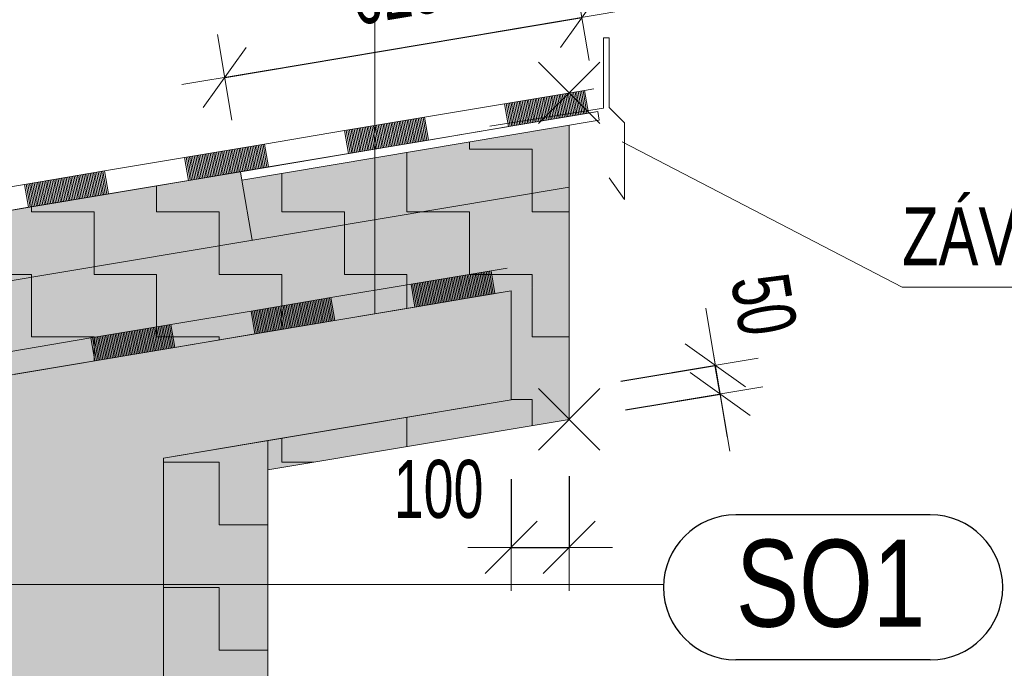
# Model space of a CAD drawing. Header units: millimetres. Extents: x 29003 to 60673, y -60985 to 17010.
# Tile 29 of 128: x 39508 to 41207, y -31027 to -29909. Entities that reach past the tile are written whole.
import ezdxf

# ---------------------------------------------------------------- set-up
doc = ezdxf.new("R2010")
doc.units = ezdxf.units.MM
doc.header["$PDMODE"] = 65
for name, color, linetype, lineweight in [('XR$1$ŘEZY_1', 7, 'Continuous', 25), ('XR$2$ŘEZY - KOTY_ TEXTY_1', 7, 'Continuous', 25), ('XR$3$ŘEZY - FILING_1', 7, 'Continuous', 25)]:
    doc.layers.add(name, color=color, linetype=linetype, lineweight=lineweight)
doc.styles.add('ARIAL', font='ARIAL.TTF')
doc.styles.add('ARIALNARROW', font='ARIALN.TTF')
doc.dimstyles.new('DIMSTYLE_4', dxfattribs={"dimtxt": 100, "dimasz": 150, "dimexe": 0, "dimexo": 0, "dimgap": 50, "dimtad": 2, "dimdec": 0, "dimrnd": 5, "dimzin": 12, "dimdsep": 46, "dimtxsty": 'ARIALNARROW', "dimblk1": 'ALL_ML_STRICH', "dimblk2": 'ALL_ML_STRICH', "dimsah": 1, "dimcen": 0, "dimclrd": 6, "dimclre": 6, "dimclrt": 6, "dimadec": 0, "dimazin": 0, "dimtfac": 1, "dimtdec": 0, "dimtix": 1, "dimtmove": 2, "dimatfit": 3, "dimfxl": 0, "dimtzin": 0, "dimlwd": 0, "dimlwe": 13, "dimarcsym": 0})
doc.dimstyles.new('DIMSTYLE_5', dxfattribs={"dimtxt": 100, "dimasz": 150, "dimexe": 0, "dimexo": 0, "dimgap": 50, "dimtad": 2, "dimdec": 0, "dimrnd": 5, "dimzin": 12, "dimdsep": 46, "dimtxsty": 'ARIALNARROW', "dimblk1": 'ALL_ML_STRICH', "dimblk2": 'ALL_ML_STRICH', "dimsah": 1, "dimcen": 0, "dimclrd": 6, "dimclre": 6, "dimclrt": 6, "dimadec": 0, "dimazin": 0, "dimtfac": 1, "dimtdec": 0, "dimtix": 1, "dimtmove": 2, "dimatfit": 3, "dimfxl": 0, "dimtvp": 1.2, "dimtzin": 0, "dimlwd": 0, "dimlwe": 13, "dimarcsym": 0})
pattern_1 = [(0, (216, 216), (108, 108), [108, -108]), (90, (216, 216), (-108, 108), [108, -108])]

# ---------------------------------------------------------------- blocks, each defined once
blk = doc.blocks.new('VZOROVÁ ČÁRA_17')
at = {"layer": 'XR$1$ŘEZY_1', "color": 7, "linetype": 'Continuous', "lineweight": 13}
for p, q in [((40183.1, -30364.8), (40321.2, -30341.7)), ((40183.1, -30364.8), (40321.2, -30341.7)), ((40183.1, -30364.8), (40321.2, -30341.7)), ((40183.1, -30364.8), (40321.2, -30341.7)), ((40183.1, -30364.8), (40321.2, -30341.7)), ((40296.3, -30345.8), (40303, -30385.3)), ((40299.1, -30345.4), (40305.7, -30384.8)), ((40301.9, -30344.9), (40308.5, -30384.4)), ((40304.6, -30344.4), (40311.2, -30383.9)), ((40307.4, -30344), (40314, -30383.4)), ((40310.1, -30343.5), (40316.8, -30383)), ((40312.9, -30343.1), (40319.5, -30382.5)), ((40315.7, -30342.6), (40322.3, -30382)), ((40318.4, -30342.1), (40325, -30381.6)), ((40321.2, -30341.7), (40349.3, -30337)), ((40321.2, -30341.7), (40349.3, -30337)), ((40321.2, -30341.7), (40327.8, -30381.1)), ((40194.2, -30363), (40200.8, -30402.4)), ((40196.9, -30362.5), (40203.5, -30402)), ((40199.7, -30362.1), (40206.3, -30401.5)), ((40202.4, -30361.6), (40209.1, -30401)), ((40205.2, -30361.1), (40211.8, -30400.6)), ((40208, -30360.7), (40214.6, -30400.1)), ((40210.7, -30360.2), (40217.3, -30399.6)), ((40213.5, -30359.7), (40220.1, -30399.2)), ((40216.3, -30359.3), (40222.9, -30398.7)), ((40219, -30358.8), (40225.6, -30398.3)), ((40221.8, -30358.3), (40228.4, -30397.8)), ((40224.5, -30357.9), (40231.2, -30397.3)), ((40227.3, -30357.4), (40233.9, -30396.9)), ((40230.1, -30357), (40236.7, -30396.4)), ((40232.8, -30356.5), (40239.4, -30395.9)), ((40235.6, -30356), (40242.2, -30395.5)), ((40238.3, -30355.6), (40245, -30395)), ((40241.1, -30355.1), (40247.7, -30394.6)), ((40243.9, -30354.6), (40250.5, -30394.1)), ((40246.6, -30354.2), (40253.2, -30393.6)), ((40249.4, -30353.7), (40256, -30393.2)), ((40252.2, -30353.3), (40258.8, -30392.7)), ((40254.9, -30352.8), (40261.5, -30392.2)), ((40257.7, -30352.3), (40264.3, -30391.8)), ((40260.4, -30351.9), (40267.1, -30391.3)), ((40263.2, -30351.4), (40269.8, -30390.8)), ((40266, -30350.9), (40272.6, -30390.4)), ((40268.7, -30350.5), (40275.3, -30389.9)), ((40271.5, -30350), (40278.1, -30389.5)), ((40274.2, -30349.5), (40280.9, -30389)), ((40277, -30349.1), (40283.6, -30388.5)), ((40279.8, -30348.6), (40286.4, -30388.1)), ((40282.5, -30348.2), (40289.1, -30387.6)), ((40285.3, -30347.7), (40291.9, -30387.1)), ((40288, -30347.2), (40294.7, -30386.7)), ((40290.8, -30346.8), (40297.4, -30386.2)), ((40293.6, -30346.3), (40300.2, -30385.7)), ((40183.1, -30364.8), (40189.7, -30404.3)), ((40185.9, -30364.4), (40192.5, -30403.8)), ((40188.6, -30363.9), (40195.3, -30403.4)), ((40191.4, -30363.4), (40198, -30402.9)), ((40327.8, -30381.1), (40355.9, -30376.4)), ((39907, -30411.2), (40045, -30388)), ((39907, -30411.2), (40045, -30388)), ((39907, -30411.2), (40045, -30388)), ((39907, -30411.2), (40045, -30388)), ((39907, -30411.2), (40045, -30388)), ((39992.6, -30396.8), (39999.2, -30436.3)), ((39995.3, -30396.3), (40002, -30435.8)), ((39998.1, -30395.9), (40004.7, -30435.3)), ((40000.9, -30395.4), (40007.5, -30434.9)), ((40003.6, -30394.9), (40010.2, -30434.4)), ((40006.4, -30394.5), (40013, -30433.9)), ((40009.1, -30394), (40015.8, -30433.5)), ((40011.9, -30393.6), (40018.5, -30433)), ((40014.7, -30393.1), (40021.3, -30432.5)), ((40017.4, -30392.6), (40024.1, -30432.1)), ((40020.2, -30392.2), (40026.8, -30431.6)), ((40023, -30391.7), (40029.6, -30431.2)), ((40025.7, -30391.2), (40032.3, -30430.7)), ((40028.5, -30390.8), (40035.1, -30430.2)), ((40031.2, -30390.3), (40037.9, -30429.8)), ((40034, -30389.9), (40040.6, -30429.3)), ((40036.8, -30389.4), (40043.4, -30428.8)), ((40039.5, -30388.9), (40046.1, -30428.4)), ((40042.3, -30388.5), (40048.9, -30427.9)), ((40045, -30388), (40051.7, -30427.4)), ((40189.7, -30404.3), (40327.8, -30381.1)), ((39907, -30411.2), (39913.6, -30450.6)), ((39909.7, -30410.7), (39916.4, -30450.2)), ((39912.5, -30410.2), (39919.1, -30449.7)), ((39915.3, -30409.8), (39921.9, -30449.2)), ((39918, -30409.3), (39924.6, -30448.8)), ((39920.8, -30408.8), (39927.4, -30448.3)), ((39923.5, -30408.4), (39930.2, -30447.8)), ((39926.3, -30407.9), (39932.9, -30447.4)), ((39929.1, -30407.5), (39935.7, -30446.9)), ((39931.8, -30407), (39938.4, -30446.4)), ((39934.6, -30406.5), (39941.2, -30446)), ((39937.4, -30406.1), (39944, -30445.5)), ((39940.1, -30405.6), (39946.7, -30445.1)), ((39942.9, -30405.1), (39949.5, -30444.6)), ((39945.6, -30404.7), (39952.3, -30444.1)), ((39948.4, -30404.2), (39955, -30443.7)), ((39951.2, -30403.8), (39957.8, -30443.2)), ((39953.9, -30403.3), (39960.5, -30442.7)), ((39956.7, -30402.8), (39963.3, -30442.3)), ((39959.4, -30402.4), (39966.1, -30441.8)), ((39962.2, -30401.9), (39968.8, -30441.3)), ((39965, -30401.4), (39971.6, -30440.9)), ((39967.7, -30401), (39974.3, -30440.4)), ((39970.5, -30400.5), (39977.1, -30440)), ((39973.2, -30400), (39979.9, -30439.5)), ((39976, -30399.6), (39982.6, -30439)), ((39978.8, -30399.1), (39985.4, -30438.6)), ((39981.5, -30398.7), (39988.2, -30438.1)), ((39984.3, -30398.2), (39990.9, -30437.6)), ((39987.1, -30397.7), (39993.7, -30437.2)), ((39989.8, -30397.3), (39996.4, -30436.7)), ((40051.7, -30427.4), (40189.7, -30404.3)), ((39913.6, -30450.6), (40051.7, -30427.4)), ((39630.8, -30457.5), (39768.9, -30434.3)), ((39630.8, -30457.5), (39768.9, -30434.3)), ((39630.8, -30457.5), (39768.9, -30434.3)), ((39630.8, -30457.5), (39768.9, -30434.3)), ((39630.8, -30457.5), (39768.9, -30434.3)), ((39688.8, -30447.8), (39695.4, -30487.2)), ((39691.6, -30447.3), (39698.2, -30486.8)), ((39694.3, -30446.8), (39701, -30486.3)), ((39697.1, -30446.4), (39703.7, -30485.8)), ((39699.9, -30445.9), (39706.5, -30485.4)), ((39702.6, -30445.5), (39709.3, -30484.9)), ((39705.4, -30445), (39712, -30484.4)), ((39708.2, -30444.5), (39714.8, -30484)), ((39710.9, -30444.1), (39717.5, -30483.5)), ((39713.7, -30443.6), (39720.3, -30483)), ((39716.4, -30443.1), (39723.1, -30482.6)), ((39719.2, -30442.7), (39725.8, -30482.1)), ((39722, -30442.2), (39728.6, -30481.7)), ((39724.7, -30441.7), (39731.3, -30481.2)), ((39727.5, -30441.3), (39734.1, -30480.7)), ((39730.2, -30440.8), (39736.9, -30480.3)), ((39733, -30440.4), (39739.6, -30479.8)), ((39735.8, -30439.9), (39742.4, -30479.3)), ((39738.5, -30439.4), (39745.1, -30478.9)), ((39741.3, -30439), (39747.9, -30478.4)), ((39744.1, -30438.5), (39750.7, -30478)), ((39746.8, -30438), (39753.4, -30477.5)), ((39749.6, -30437.6), (39756.2, -30477)), ((39752.3, -30437.1), (39759, -30476.6)), ((39755.1, -30436.6), (39761.7, -30476.1)), ((39757.9, -30436.2), (39764.5, -30475.6)), ((39760.6, -30435.7), (39767.2, -30475.2)), ((39763.4, -30435.3), (39770, -30474.7)), ((39766.1, -30434.8), (39772.8, -30474.2)), ((39768.9, -30434.3), (39775.5, -30473.8)), ((39630.8, -30457.5), (39637.5, -30496.9)), ((39633.6, -30457), (39640.2, -30496.5)), ((39636.4, -30456.6), (39643, -30496)), ((39639.1, -30456.1), (39645.7, -30495.6)), ((39641.9, -30455.6), (39648.5, -30495.1)), ((39644.6, -30455.2), (39651.3, -30494.6)), ((39647.4, -30454.7), (39654, -30494.2)), ((39650.2, -30454.3), (39656.8, -30493.7)), ((39652.9, -30453.8), (39659.5, -30493.2)), ((39655.7, -30453.3), (39662.3, -30492.8)), ((39658.4, -30452.9), (39665.1, -30492.3)), ((39661.2, -30452.4), (39667.8, -30491.9)), ((39664, -30451.9), (39670.6, -30491.4)), ((39666.7, -30451.5), (39673.4, -30490.9)), ((39669.5, -30451), (39676.1, -30490.5)), ((39672.3, -30450.5), (39678.9, -30490)), ((39675, -30450.1), (39681.6, -30489.5)), ((39677.8, -30449.6), (39684.4, -30489.1)), ((39680.5, -30449.2), (39687.2, -30488.6)), ((39683.3, -30448.7), (39689.9, -30488.1)), ((39686.1, -30448.2), (39692.7, -30487.7)), ((39775.5, -30473.8), (39913.6, -30450.6)), ((39637.5, -30496.9), (39775.5, -30473.8)), ((39499.4, -30520.1), (39637.5, -30496.9))]:
    blk.add_line(p, q, dxfattribs=at)
for points in [[(40045, -30388), (40183.1, -30364.8), (40321.2, -30341.7)], [(40045, -30388), (40183.1, -30364.8), (40321.2, -30341.7)], [(39768.9, -30434.3), (39907, -30411.2), (40045, -30388)], [(39768.9, -30434.3), (39907, -30411.2), (40045, -30388)], [(39492.8, -30480.7), (39630.8, -30457.5), (39768.9, -30434.3)], [(39492.8, -30480.7), (39630.8, -30457.5), (39768.9, -30434.3)]]:
    blk.add_lwpolyline(points, dxfattribs=at)
blk = doc.blocks.new('VZOROVÁ ČÁRA_20')
at = {"layer": 'XR$1$ŘEZY_1', "color": 7, "linetype": 'Continuous', "lineweight": 13}
for p, q in [((40344.7, -30053.8), (40482.7, -30030.7)), ((40344.7, -30053.8), (40482.7, -30030.7)), ((40344.7, -30053.8), (40482.7, -30030.7)), ((40344.7, -30053.8), (40482.7, -30030.7)), ((40344.7, -30053.8), (40482.7, -30030.7)), ((40427.5, -30039.9), (40434.1, -30079.4)), ((40430.3, -30039.5), (40436.9, -30078.9)), ((40433, -30039), (40439.6, -30078.4)), ((40435.8, -30038.5), (40442.4, -30078)), ((40438.5, -30038.1), (40445.2, -30077.5)), ((40441.3, -30037.6), (40447.9, -30077)), ((40444.1, -30037.1), (40450.7, -30076.6)), ((40446.8, -30036.7), (40453.4, -30076.1)), ((40449.6, -30036.2), (40456.2, -30075.7)), ((40452.3, -30035.7), (40459, -30075.2)), ((40455.1, -30035.3), (40461.7, -30074.7)), ((40457.9, -30034.8), (40464.5, -30074.3)), ((40460.6, -30034.4), (40467.3, -30073.8)), ((40463.4, -30033.9), (40470, -30073.3)), ((40466.2, -30033.4), (40472.8, -30072.9)), ((40468.9, -30033), (40475.5, -30072.4)), ((40471.7, -30032.5), (40478.3, -30072)), ((40474.4, -30032), (40481.1, -30071.5)), ((40477.2, -30031.6), (40483.8, -30071)), ((40480, -30031.1), (40486.6, -30070.6)), ((40482.7, -30030.7), (40498.6, -30028)), ((40482.7, -30030.7), (40498.6, -30028)), ((40482.7, -30030.7), (40489.3, -30070.1)), ((40344.7, -30053.8), (40351.3, -30093.3)), ((40347.4, -30053.4), (40354, -30092.8)), ((40350.2, -30052.9), (40356.8, -30092.3)), ((40352.9, -30052.4), (40359.6, -30091.9)), ((40355.7, -30052), (40362.3, -30091.4)), ((40358.5, -30051.5), (40365.1, -30090.9)), ((40361.2, -30051), (40367.8, -30090.5)), ((40364, -30050.6), (40370.6, -30090)), ((40366.7, -30050.1), (40373.4, -30089.6)), ((40369.5, -30049.6), (40376.1, -30089.1)), ((40372.3, -30049.2), (40378.9, -30088.6)), ((40375, -30048.7), (40381.6, -30088.2)), ((40377.8, -30048.3), (40384.4, -30087.7)), ((40380.6, -30047.8), (40387.2, -30087.2)), ((40383.3, -30047.3), (40389.9, -30086.8)), ((40386.1, -30046.9), (40392.7, -30086.3)), ((40388.8, -30046.4), (40395.5, -30085.9)), ((40391.6, -30045.9), (40398.2, -30085.4)), ((40394.4, -30045.5), (40401, -30084.9)), ((40397.1, -30045), (40403.7, -30084.5)), ((40399.9, -30044.5), (40406.5, -30084)), ((40402.6, -30044.1), (40409.3, -30083.5)), ((40405.4, -30043.6), (40412, -30083.1)), ((40408.2, -30043.2), (40414.8, -30082.6)), ((40410.9, -30042.7), (40417.5, -30082.1)), ((40413.7, -30042.2), (40420.3, -30081.7)), ((40416.4, -30041.8), (40423.1, -30081.2)), ((40419.2, -30041.3), (40425.8, -30080.8)), ((40422, -30040.8), (40428.6, -30080.3)), ((40424.7, -30040.4), (40431.4, -30079.8)), ((40351.3, -30093.3), (40489.3, -30070.1)), ((40489.3, -30070.1), (40505.2, -30067.4)), ((40068.5, -30100.1), (40206.6, -30077)), ((40068.5, -30100.1), (40206.6, -30077)), ((40068.5, -30100.1), (40206.6, -30077)), ((40068.5, -30100.1), (40206.6, -30077)), ((40068.5, -30100.1), (40206.6, -30077)), ((40123.7, -30090.9), (40130.4, -30130.3)), ((40126.5, -30090.4), (40133.1, -30129.9)), ((40129.3, -30090), (40135.9, -30129.4)), ((40132, -30089.5), (40138.6, -30128.9)), ((40134.8, -30089), (40141.4, -30128.5)), ((40137.5, -30088.6), (40144.2, -30128)), ((40140.3, -30088.1), (40146.9, -30127.6)), ((40143.1, -30087.6), (40149.7, -30127.1)), ((40145.8, -30087.2), (40152.5, -30126.6)), ((40148.6, -30086.7), (40155.2, -30126.2)), ((40151.4, -30086.2), (40158, -30125.7)), ((40154.1, -30085.8), (40160.7, -30125.2)), ((40156.9, -30085.3), (40163.5, -30124.8)), ((40159.6, -30084.9), (40166.3, -30124.3)), ((40162.4, -30084.4), (40169, -30123.8)), ((40165.2, -30083.9), (40171.8, -30123.4)), ((40167.9, -30083.5), (40174.5, -30122.9)), ((40170.7, -30083), (40177.3, -30122.5)), ((40173.4, -30082.5), (40180.1, -30122)), ((40176.2, -30082.1), (40182.8, -30121.5)), ((40179, -30081.6), (40185.6, -30121.1)), ((40181.7, -30081.2), (40188.3, -30120.6)), ((40184.5, -30080.7), (40191.1, -30120.1)), ((40187.3, -30080.2), (40193.9, -30119.7)), ((40190, -30079.8), (40196.6, -30119.2)), ((40192.8, -30079.3), (40199.4, -30118.7)), ((40195.5, -30078.8), (40202.2, -30118.3)), ((40198.3, -30078.4), (40204.9, -30117.8)), ((40201.1, -30077.9), (40207.7, -30117.4)), ((40203.8, -30077.4), (40210.4, -30116.9)), ((40206.6, -30077), (40213.2, -30116.4)), ((40068.5, -30100.1), (40075.1, -30139.6)), ((40071.3, -30099.7), (40077.9, -30139.1)), ((40074, -30099.2), (40080.7, -30138.7)), ((40076.8, -30098.8), (40083.4, -30138.2)), ((40079.6, -30098.3), (40086.2, -30137.7)), ((40082.3, -30097.8), (40088.9, -30137.3)), ((40085.1, -30097.4), (40091.7, -30136.8)), ((40087.8, -30096.9), (40094.5, -30136.4)), ((40090.6, -30096.4), (40097.2, -30135.9)), ((40093.4, -30096), (40100, -30135.4)), ((40096.1, -30095.5), (40102.7, -30135)), ((40098.9, -30095.1), (40105.5, -30134.5)), ((40101.6, -30094.6), (40108.3, -30134)), ((40104.4, -30094.1), (40111, -30133.6)), ((40107.2, -30093.7), (40113.8, -30133.1)), ((40109.9, -30093.2), (40116.6, -30132.6)), ((40112.7, -30092.7), (40119.3, -30132.2)), ((40115.5, -30092.3), (40122.1, -30131.7)), ((40118.2, -30091.8), (40124.8, -30131.3)), ((40121, -30091.3), (40127.6, -30130.8)), ((40213.2, -30116.4), (40351.3, -30093.3)), ((39792.4, -30146.5), (39930.4, -30123.3)), ((39792.4, -30146.5), (39930.4, -30123.3)), ((39792.4, -30146.5), (39930.4, -30123.3)), ((39792.4, -30146.5), (39930.4, -30123.3)), ((39792.4, -30146.5), (39930.4, -30123.3)), ((39922.2, -30124.7), (39928.8, -30164.2)), ((39924.9, -30124.2), (39931.5, -30163.7)), ((39927.7, -30123.8), (39934.3, -30163.2)), ((39930.4, -30123.3), (39937.1, -30162.8)), ((40075.1, -30139.6), (40213.2, -30116.4)), ((39820, -30141.8), (39826.6, -30181.3)), ((39822.7, -30141.4), (39829.4, -30180.8)), ((39825.5, -30140.9), (39832.1, -30180.4)), ((39828.3, -30140.5), (39834.9, -30179.9)), ((39831, -30140), (39837.7, -30179.4)), ((39833.8, -30139.5), (39840.4, -30179)), ((39836.6, -30139.1), (39843.2, -30178.5)), ((39839.3, -30138.6), (39845.9, -30178.1)), ((39842.1, -30138.1), (39848.7, -30177.6)), ((39844.8, -30137.7), (39851.5, -30177.1)), ((39847.6, -30137.2), (39854.2, -30176.7)), ((39850.4, -30136.8), (39857, -30176.2)), ((39853.1, -30136.3), (39859.7, -30175.7)), ((39855.9, -30135.8), (39862.5, -30175.3)), ((39858.6, -30135.4), (39865.3, -30174.8)), ((39861.4, -30134.9), (39868, -30174.3)), ((39864.2, -30134.4), (39870.8, -30173.9)), ((39866.9, -30134), (39873.5, -30173.4)), ((39869.7, -30133.5), (39876.3, -30173)), ((39872.5, -30133), (39879.1, -30172.5)), ((39875.2, -30132.6), (39881.8, -30172)), ((39878, -30132.1), (39884.6, -30171.6)), ((39880.7, -30131.7), (39887.4, -30171.1)), ((39883.5, -30131.2), (39890.1, -30170.6)), ((39886.3, -30130.7), (39892.9, -30170.2)), ((39889, -30130.3), (39895.6, -30169.7)), ((39891.8, -30129.8), (39898.4, -30169.2)), ((39894.5, -30129.3), (39901.2, -30168.8)), ((39897.3, -30128.9), (39903.9, -30168.3)), ((39900.1, -30128.4), (39906.7, -30167.9)), ((39902.8, -30127.9), (39909.4, -30167.4)), ((39905.6, -30127.5), (39912.2, -30166.9)), ((39908.4, -30127), (39915, -30166.5)), ((39911.1, -30126.6), (39917.7, -30166)), ((39913.9, -30126.1), (39920.5, -30165.5)), ((39916.6, -30125.6), (39923.3, -30165.1)), ((39919.4, -30125.2), (39926, -30164.6)), ((39937.1, -30162.8), (40075.1, -30139.6)), ((39792.4, -30146.5), (39799, -30185.9)), ((39795.1, -30146), (39801.8, -30185.5)), ((39797.9, -30145.6), (39804.5, -30185)), ((39800.7, -30145.1), (39807.3, -30184.5)), ((39803.4, -30144.6), (39810, -30184.1)), ((39806.2, -30144.2), (39812.8, -30183.6)), ((39808.9, -30143.7), (39815.6, -30183.1)), ((39811.7, -30143.2), (39818.3, -30182.7)), ((39814.5, -30142.8), (39821.1, -30182.2)), ((39817.2, -30142.3), (39823.8, -30181.8)), ((39516.2, -30192.8), (39654.3, -30169.6)), ((39516.2, -30192.8), (39654.3, -30169.6)), ((39516.2, -30192.8), (39654.3, -30169.6)), ((39516.2, -30192.8), (39654.3, -30169.6)), ((39516.2, -30192.8), (39654.3, -30169.6)), ((39618.4, -30175.7), (39625, -30215.1)), ((39621.2, -30175.2), (39627.8, -30214.7)), ((39623.9, -30174.7), (39630.5, -30214.2)), ((39626.7, -30174.3), (39633.3, -30213.7)), ((39629.5, -30173.8), (39636.1, -30213.3)), ((39632.2, -30173.4), (39638.8, -30212.8)), ((39635, -30172.9), (39641.6, -30212.3)), ((39637.7, -30172.4), (39644.4, -30211.9)), ((39640.5, -30172), (39647.1, -30211.4)), ((39643.3, -30171.5), (39649.9, -30210.9)), ((39646, -30171), (39652.6, -30210.5)), ((39648.8, -30170.6), (39655.4, -30210)), ((39651.5, -30170.1), (39658.2, -30209.6)), ((39654.3, -30169.6), (39660.9, -30209.1)), ((39799, -30185.9), (39937.1, -30162.8)), ((39516.2, -30192.8), (39522.9, -30232.3)), ((39519, -30192.3), (39525.6, -30231.8)), ((39521.8, -30191.9), (39528.4, -30231.3)), ((39524.5, -30191.4), (39531.1, -30230.9)), ((39527.3, -30191), (39533.9, -30230.4)), ((39530, -30190.5), (39536.7, -30229.9)), ((39532.8, -30190), (39539.4, -30229.5)), ((39535.6, -30189.6), (39542.2, -30229)), ((39538.3, -30189.1), (39544.9, -30228.6)), ((39541.1, -30188.6), (39547.7, -30228.1)), ((39543.8, -30188.2), (39550.5, -30227.6)), ((39546.6, -30187.7), (39553.2, -30227.2)), ((39549.4, -30187.3), (39556, -30226.7)), ((39552.1, -30186.8), (39558.8, -30226.2)), ((39554.9, -30186.3), (39561.5, -30225.8)), ((39557.7, -30185.9), (39564.3, -30225.3)), ((39560.4, -30185.4), (39567, -30224.8)), ((39563.2, -30184.9), (39569.8, -30224.4)), ((39565.9, -30184.5), (39572.6, -30223.9)), ((39568.7, -30184), (39575.3, -30223.5)), ((39571.5, -30183.5), (39578.1, -30223)), ((39574.2, -30183.1), (39580.8, -30222.5)), ((39577, -30182.6), (39583.6, -30222.1)), ((39579.7, -30182.2), (39586.4, -30221.6)), ((39582.5, -30181.7), (39589.1, -30221.1)), ((39585.3, -30181.2), (39591.9, -30220.7)), ((39588, -30180.8), (39594.6, -30220.2)), ((39590.8, -30180.3), (39597.4, -30219.8)), ((39593.6, -30179.8), (39600.2, -30219.3)), ((39596.3, -30179.4), (39602.9, -30218.8)), ((39599.1, -30178.9), (39605.7, -30218.4)), ((39601.8, -30178.4), (39608.5, -30217.9)), ((39604.6, -30178), (39611.2, -30217.4)), ((39607.4, -30177.5), (39614, -30217)), ((39610.1, -30177.1), (39616.7, -30216.5)), ((39612.9, -30176.6), (39619.5, -30216)), ((39615.6, -30176.1), (39622.3, -30215.6)), ((39660.9, -30209.1), (39799, -30185.9)), ((39522.9, -30232.3), (39660.9, -30209.1)), ((39384.8, -30255.4), (39522.9, -30232.3))]:
    blk.add_line(p, q, dxfattribs=at)
for points in [[(40206.6, -30077), (40344.7, -30053.8), (40482.7, -30030.7)], [(40206.6, -30077), (40344.7, -30053.8), (40482.7, -30030.7)], [(39930.4, -30123.3), (40068.5, -30100.1), (40206.6, -30077)], [(39930.4, -30123.3), (40068.5, -30100.1), (40206.6, -30077)], [(39654.3, -30169.6), (39792.4, -30146.5), (39930.4, -30123.3)], [(39654.3, -30169.6), (39792.4, -30146.5), (39930.4, -30123.3)], [(39378.2, -30216), (39516.2, -30192.8), (39654.3, -30169.6)], [(39378.2, -30216), (39516.2, -30192.8), (39654.3, -30169.6)]]:
    blk.add_lwpolyline(points, dxfattribs=at)
blk = doc.blocks.new('COMPLEX_ELEVATIONDIM_2')
at = {"layer": 'XR$2$ŘEZY - KOTY_ TEXTY_1', "color": 6, "linetype": 'Continuous', "lineweight": 13}
for p, q in [((40402.9, -29982.1), (40508.8, -30088.1)), ((40403, -30088.1), (40508.9, -29982.1)), ((40402.9, -30544.9), (40508.8, -30650.8)), ((40403, -30650.8), (40508.9, -30544.9))]:
    blk.add_line(p, q, dxfattribs=at)
blk = doc.blocks.new('ALL_ML_STRICH')
at = {"color": 0, "linetype": 'ByBlock', "lineweight": -2}
for p, q in [((0, -0.5), (0, 0.5)), ((-0.3, -0.3), (0.3, 0.3)), ((-1, 0), (0.5, 0))]:
    blk.add_line(p, q, dxfattribs=at)
blk = doc.blocks.new('*D170')
at = {"layer": 'DEFPOINTS', "color": 6, "linetype": 'Continuous', "lineweight": 13}
for p in [(39861.6, -30008.4), (40507.7, -30082.2), (39891.3, -30185.7)]:
    blk.add_point(p, dxfattribs=at)
at = {"layer": 'XR$2$ŘEZY - KOTY_ TEXTY_1', "color": 6, "linetype": 'Continuous', "lineweight": -2}
for p, q in [((39861.6, -30008.4), (40477.9, -29905)), ((40477.9, -29905), (40477.9, -29905)), ((39861.6, -30008.4), (39861.6, -30008.4))]:
    blk.add_line(p, q, dxfattribs=at)
at = {"layer": 'XR$2$ŘEZY - KOTY_ TEXTY_1', "color": 6, "linetype": 'Continuous', "lineweight": 13, "xscale": 150, "yscale": 150, "zscale": 150}
for p, rotation in [((40477.9, -29905), 9.524667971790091), ((39861.6, -30008.4), 189.5246679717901)]:
    blk.add_blockref('ALL_ML_STRICH', p, dxfattribs=dict(at, rotation=rotation))
at = {"layer": 'XR$2$ŘEZY - KOTY_ TEXTY_1', "color": 6, "linetype": 'Continuous', "lineweight": 13, "insert": (40155.7, -29857.7), "char_height": 100, "width": 243.429, "attachment_point": 5, "rotation": 9.5247, "style": 'ARIALNARROW'}
blk.add_mtext('\\W0.81;\\A1;{625}', dxfattribs=at)
blk = doc.blocks.new('*D171')
at = {"layer": 'DEFPOINTS', "color": 6, "linetype": 'Continuous', "lineweight": 13}
for p in [(40355.9, -30564), (40716.5, -30554.2), (40364.2, -30613.3)]:
    blk.add_point(p, dxfattribs=at)
at = {"layer": 'XR$2$ŘEZY - KOTY_ TEXTY_1', "color": 6, "linetype": 'Continuous', "lineweight": -2}
for p, q in [((40544.9, -30532.3), (40708.2, -30504.9)), ((40716.5, -30554.2), (40708.2, -30504.9)), ((40553.2, -30581.6), (40716.5, -30554.2))]:
    blk.add_line(p, q, dxfattribs=at)
at = {"layer": 'XR$2$ŘEZY - KOTY_ TEXTY_1', "color": 6, "linetype": 'Continuous', "lineweight": 13, "xscale": 150, "yscale": 150, "zscale": 150}
for p, rotation in [((40716.5, -30554.2), 279.524667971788), ((40708.2, -30504.9), 99.52466797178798)]:
    blk.add_blockref('ALL_ML_STRICH', p, dxfattribs=dict(at, rotation=rotation))
at = {"layer": 'XR$2$ŘEZY - KOTY_ TEXTY_1', "color": 6, "linetype": 'Continuous', "lineweight": 13, "insert": (40792, -30400), "char_height": 100, "width": 162.286, "attachment_point": 5, "rotation": 279.5247, "style": 'ARIALNARROW'}
blk.add_mtext('\\W0.81;\\A1;{50}', dxfattribs=at)
blk = doc.blocks.new('*D172')
at = {"layer": 'DEFPOINTS', "color": 6, "linetype": 'Continuous', "lineweight": 13}
for p in [(40455.9, -30547.2), (40355.9, -30564), (40355.9, -30818.6)]:
    blk.add_point(p, dxfattribs=at)
at = {"layer": 'XR$2$ŘEZY - KOTY_ TEXTY_1', "color": 6, "linetype": 'Continuous', "lineweight": -2}
for p, q in [((40355.9, -30700.9), (40355.9, -30818.6)), ((40455.9, -30695.8), (40455.9, -30818.6)), ((40355.9, -30818.6), (40455.9, -30818.6))]:
    blk.add_line(p, q, dxfattribs=at)
at = {"layer": 'XR$2$ŘEZY - KOTY_ TEXTY_1', "color": 6, "linetype": 'Continuous', "lineweight": 13, "xscale": 150, "yscale": 150, "zscale": 150, "rotation": 180}
blk.add_blockref('ALL_ML_STRICH', (40355.9, -30818.6), dxfattribs=at)
at = {"layer": 'XR$2$ŘEZY - KOTY_ TEXTY_1', "color": 6, "linetype": 'Continuous', "lineweight": 13, "xscale": 150, "yscale": 150, "zscale": 150}
blk.add_blockref('ALL_ML_STRICH', (40455.9, -30818.6), dxfattribs=at)
at = {"layer": 'XR$2$ŘEZY - KOTY_ TEXTY_1', "color": 6, "linetype": 'Continuous', "lineweight": 13, "insert": (40230.7, -30718.6), "char_height": 100, "width": 243.429, "attachment_point": 5, "style": 'ARIALNARROW'}
blk.add_mtext('\\W0.81;\\A1;{100}', dxfattribs=at)

msp = doc.modelspace()

# ---------------------------------------------------------------- hatches: boundary and pattern name
at = {"layer": 'XR$3$ŘEZY - FILING_1', "linetype": 'Continuous', "lineweight": 13}
for points in [[(39891.3, -30185.7), (39908.7, -30289.2), (40455.9, -30197.4), (40455.9, -30090.9)], [(39888.8, -30170.9), (33039.1, -31320.1), (33010.3, -31345.2), (33026.9, -31443.9), (39908.7, -30289.2)], [(40455.9, -30197.4), (33026.9, -31443.9), (33053.4, -31601.7), (40455.9, -30359.6)], [(40455.9, -30547.2), (40455.9, -30359.6), (40355.9, -30376.4), (40355.9, -30564)], [(40455.9, -30547.2), (39935.9, -30634.5), (39935.9, -30685.2), (40455.9, -30597.9)], [(39935.9, -31300.2), (39935.9, -30634.5), (39755.9, -30664.7), (39755.9, -31260.2), (39575.9, -31260.2), (39575.9, -31860.2), (39755.9, -31860.2), (39755.9, -31910.2), (39935.9, -31910.2), (39935.9, -31830.2), (39755.9, -31820.2), (39755.9, -31300.2)]]:
    msp.add_hatch(color=11, dxfattribs=at).paths.add_polyline_path(points, flags=0)
h = msp.add_hatch(dxfattribs=at)
h.set_pattern_fill('VZOR', scale=108, style=0, pattern_type=2)
h.set_pattern_definition(pattern_1)
h.paths.add_polyline_path([(39891.3, -30185.7), (39908.7, -30289.2), (40455.9, -30197.4), (40455.9, -30090.9)], flags=0)
h = msp.add_hatch(dxfattribs=at)
h.set_pattern_fill('VZOR', scale=108, style=0, pattern_type=2)
h.set_pattern_definition(pattern_1)
h.paths.add_polyline_path([(39888.8, -30170.9), (33039.1, -31320.1), (33010.3, -31345.2), (33026.9, -31443.9), (39908.7, -30289.2)], flags=0)
h = msp.add_hatch(dxfattribs=at)
h.set_pattern_fill('VZOR', scale=108, style=0, pattern_type=2)
h.set_pattern_definition(pattern_1)
h.paths.add_polyline_path([(40455.9, -30197.4), (33026.9, -31443.9), (33053.4, -31601.7), (40455.9, -30359.6)], flags=0)
h = msp.add_hatch(dxfattribs=at)
h.set_pattern_fill('VZOR', scale=108, style=0, pattern_type=2)
h.set_pattern_definition(pattern_1)
h.paths.add_polyline_path([(40455.9, -30547.2), (40455.9, -30359.6), (40355.9, -30376.4), (40355.9, -30564)], flags=0)
msp.add_hatch(color=254, dxfattribs=at).paths.add_polyline_path([(35625.9, -32310.2), (35775.9, -32310.2), (35775.9, -31332.4), (39305.9, -30740.2), (39305.9, -31260.2), (39755.9, -31260.2), (39755.9, -30664.7), (40355.9, -30564), (40355.9, -30376.4), (32595.9, -31678.4), (32595.9, -31866), (32895.9, -31815.7), (32895.9, -32310.2), (33345.9, -32310.2), (33345.9, -31740.2), (35625.9, -31357.6)])
h = msp.add_hatch(dxfattribs=at)
h.set_pattern_fill('VZOR', scale=108, style=0, pattern_type=2)
h.set_pattern_definition(pattern_1)
h.paths.add_polyline_path([(40455.9, -30547.2), (39935.9, -30634.5), (39935.9, -30685.2), (40455.9, -30597.9)], flags=0)
h = msp.add_hatch(dxfattribs=at)
h.set_pattern_fill('VZOR', scale=108, style=0, pattern_type=2)
h.set_pattern_definition(pattern_1)
h.paths.add_polyline_path([(39935.9, -31300.2), (39935.9, -30634.5), (39755.9, -30664.7), (39755.9, -31260.2), (39575.9, -31260.2), (39575.9, -31860.2), (39755.9, -31860.2), (39755.9, -31910.2), (39935.9, -31910.2), (39935.9, -31830.2), (39755.9, -31820.2), (39755.9, -31300.2)], flags=0)

# ---------------------------------------------------------------- linework, layer by layer
at = {"layer": 'XR$1$ŘEZY_1', "color": 7, "linetype": 'Continuous', "lineweight": 13}
for p, q in [((40525.1, -29940.1), (40515.1, -29940.1)), ((40515.2, -29940.1), (40515.2, -30061.7)), ((40525.1, -29940.1), (40525.1, -30060.1)), ((39888.8, -30170.9), (40505.2, -30067.4)), ((40319, -30092.3), (40515.2, -30061.7)), ((40507.7, -30082.2), (40505.2, -30067.4)), ((40525.1, -30060.1), (40551.5, -30086.5)), ((39891.3, -30185.7), (40507.7, -30082.2)), ((40455.9, -30547.2), (40455.9, -30090.9)), ((40551.5, -30086.5), (40551.5, -30218.9)), ((33039.1, -31320.1), (39888.8, -30170.9)), ((39891.3, -30185.7), (39888.8, -30170.9)), ((39891.3, -30185.7), (39908.7, -30289.2)), ((40551.5, -30218.9), (40525.2, -30181.6)), ((33026.9, -31443.9), (40455.9, -30197.4)), ((32595.9, -31678.4), (40355.9, -30376.4)), ((32595.9, -31678.4), (40355.9, -30376.4)), ((40355.9, -30376.4), (40355.9, -30564)), ((40355.9, -30376.4), (40355.9, -30564)), ((40455.9, -30597.9), (40455.9, -30547.2)), ((39755.9, -30664.7), (40355.9, -30564)), ((40355.9, -30564), (39935.9, -30634.5)), ((39935.9, -30685.2), (40455.9, -30597.9)), ((39935.9, -30685.2), (40455.9, -30597.9)), ((39935.9, -30634.5), (39755.9, -30664.7)), ((39935.9, -31910.2), (39935.9, -30634.5)), ((39755.9, -30664.7), (39755.9, -31260.2)), ((39755.9, -30664.7), (39755.9, -31260.2))]:
    msp.add_line(p, q, dxfattribs=at)
at = {"layer": 'XR$2$ŘEZY - KOTY_ TEXTY_1', "color": 7, "linetype": 'Continuous', "lineweight": 13}
for p, q in [((40120.5, -28428), (40120.5, -30415.9)), ((41030.5, -30370.3), (40547.2, -30119.2)), ((43245.2, -30370.3), (41030.5, -30370.3))]:
    msp.add_line(p, q, dxfattribs=at)
at = {"layer": 'XR$2$ŘEZY - KOTY_ TEXTY_1', "color": 3, "linetype": 'Continuous', "lineweight": 25}
for p, q in [((41079.2, -30762.5), (40743.8, -30762.5)), ((41079.2, -31012.5), (40743.8, -31012.5))]:
    msp.add_line(p, q, dxfattribs=at)
at = {"layer": 'XR$2$ŘEZY - KOTY_ TEXTY_1', "color": 3, "linetype": 'Continuous', "lineweight": 13}
msp.add_line((40618.8, -30882.5), (39305.9, -30882.5), dxfattribs=at)
at = {"layer": 'XR$2$ŘEZY - KOTY_ TEXTY_1', "color": 3, "linetype": 'Continuous', "lineweight": 25}
for centre, start, end in [((40743.8, -30887.5), 90, 270), ((41079.2, -30887.5), 270, 90)]:
    msp.add_arc(centre, 125, start, end, dxfattribs=at)

# ---------------------------------------------------------------- block references
at = {"layer": 'XR$1$ŘEZY_1', "color": 7, "linetype": 'Continuous', "lineweight": 13}
for name in ['VZOROVÁ ČÁRA_20', 'VZOROVÁ ČÁRA_17']:
    msp.add_blockref(name, (0, 0), dxfattribs=at)
at = {"layer": 'XR$2$ŘEZY - KOTY_ TEXTY_1', "color": 6, "linetype": 'Continuous', "lineweight": 13}
msp.add_blockref('COMPLEX_ELEVATIONDIM_2', (0, 0), dxfattribs=at)

# ---------------------------------------------------------------- texts
at = {"layer": 'XR$2$ŘEZY - KOTY_ TEXTY_1', "color": 7, "linetype": 'Continuous', "lineweight": 13, "insert": (40120.5, -28537.9), "char_height": 100, "width": 2768.21, "attachment_point": 1, "line_spacing_factor": 0.903614, "style": 'ARIALNARROW'}
msp.add_mtext('\\W0.96;- STŘEŠNÍ PVC FOLIE, 1,5mm\\P- GEOTEXTILIE 300g/m2\\P- OSB DESKA, TL. 15mm - LEPENO PUR LEPIDLEM\\P- XPS, TL.100mm\\P- EPS 100 GREY. TL.160mm\\P- TĚŽKÝ ASFALTOVÝ PÁS\\P- ASFALTOVÁ PENETRACE\\P- OČIŠTĚNÁ BETONOVÁ KONSTRUKCE STROPU', dxfattribs=at)
at = {"layer": 'XR$2$ŘEZY - KOTY_ TEXTY_1', "color": 7, "linetype": 'Continuous', "lineweight": 18, "char_height": 100, "attachment_point": 7, "style": 'ARIALNARROW'}
for s, insert, width in [('\\W0.90;ZÁVĚTRNÁ LIŠTA Z LAKOVANÉHO PLECHU', (41030.5, -30333.6), 2199.903), ('\\W0.97;ZAZDÍVKA TŘÍ OKEN (7x NIKA - FALEŠNÉ OKNO)', (40264.6, -31205), 2635.375)]:
    msp.add_mtext(s, dxfattribs=dict(at, insert=insert, width=width))
at = {"layer": 'XR$2$ŘEZY - KOTY_ TEXTY_1', "color": 3, "linetype": 'Continuous', "lineweight": 25, "insert": (40743.8, -30957.5), "char_height": 150, "width": 393.631, "attachment_point": 7, "style": 'ARIAL'}
msp.add_mtext('\\W0.78;SO1', dxfattribs=at)

# ---------------------------------------------------------------- dimensions: what is measured, and where the dimension line sits
at = {"layer": 'XR$2$ŘEZY - KOTY_ TEXTY_1', "color": 6, "linetype": 'Continuous', "lineweight": 13}
for base, p1, p2, angle, dimstyle, picture, middle in [((40477.9, -29905), (39861.6, -30008.4), (40477.9, -29905), 9.5247, 'DIMSTYLE_4', '*D170', (40155.7, -29857.7)), ((40708.2, -30504.9), (40553.2, -30581.6), (40544.9, -30532.3), 99.5247, 'DIMSTYLE_5', '*D171', (40792, -30400))]:
    dim = msp.add_linear_dim(base=base, p1=p1, p2=p2, angle=angle, dimstyle=dimstyle, override={"dimpost": '<>', "dimclrd": 6, "dimclre": 6, "dimclrt": 6, "dimlwd": 0, "dimlwe": 13}, dxfattribs=at)
    dim.commit()
    dim.dimension.update_dxf_attribs({"geometry": picture, "text_midpoint": middle, "dimtype": 160})
dim = msp.add_linear_dim(base=(40455.9, -30818.6), p1=(40355.9, -30700.9), p2=(40455.9, -30695.8), dimstyle='DIMSTYLE_5', override={"dimpost": '<>', "dimclrd": 6, "dimclre": 6, "dimclrt": 6, "dimlwd": 0, "dimlwe": 13}, dxfattribs=at)
dim.commit()
dim.dimension.update_dxf_attribs({"geometry": '*D172', "text_midpoint": (40230.7, -30718.6), "dimtype": 160})

doc.saveas('drawing.dxf')
